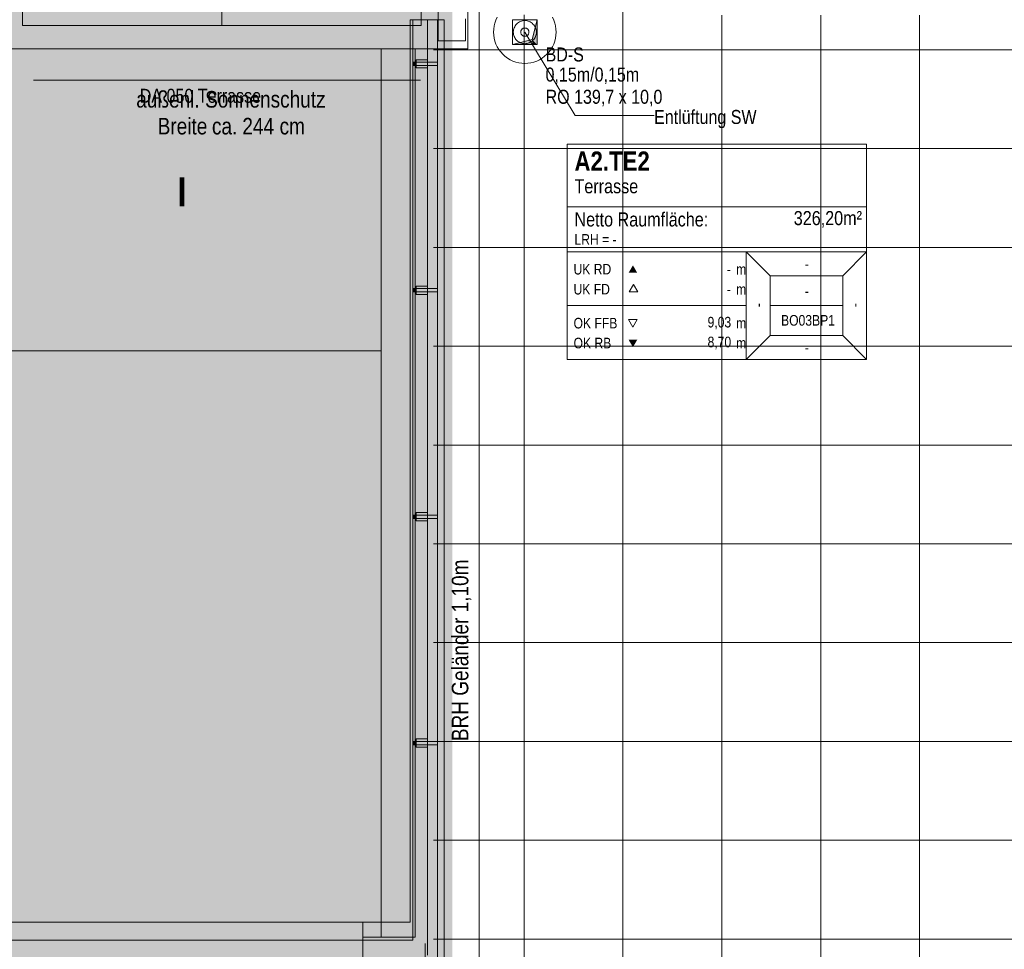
# Model space of a CAD drawing. Extents: x -620 to 300, y 62 to 1112.
# Tile 3 of 88: x -512 to -392, y 263 to 376. Entities that reach past the tile are written whole.
import ezdxf
from ezdxf.lldxf.tags import DXFTag

# ---------------------------------------------------------------- set-up
doc = ezdxf.new("R2010")
doc.units = 0
doc.layers.get('0').update_dxf_attribs({"lineweight": 13})
for name, color, linetype, lineweight, true_color in [('30 -33 Aussenwände- 7 Fassade_ Elemente', 7, 'Continuous', 9, 0x00aacc), ('30 -35 Decken- 11 Bodendurchbruch', 7, 'Continuous', 15, 0x599559), ('30 -35 Decken- 2.2 Treppen Außen', 7, 'Continuous', 9, 0x009999), ('30 -36 Dächer- 3 Dachbeläge', 7, 'Continuous', 15, 0x9999ff), ('30 -36 Dächer- 4 Dachbekleidungen', 7, 'Continuous', 9, 0xccccff), ('70 -72 Beschriftung- 1 Beschriftung allgemein', 7, 'Continuous', 9, 0xff6633), ('70 -75 Raumstempel- 1 Raumstempel', 1, 'Continuous', 50, 0xff0000), ('iwb_Layout BA_Markierung', 7, 'Continuous', 9, 0xbadcdc)]:
    doc.layers.add(name, color=color, linetype=linetype, lineweight=lineweight, true_color=true_color)
for name, color, linetype, lineweight in [('60- 61 allgemeine Ausstattung- 4 Terrassen', 7, 'Continuous', 9), ('70 -71 Achsen- 1 Gebäudeachsen', 7, 'STRICHPUNKT2-A06G9RP48I', 18), ('70 -72 Beschriftung- 5 Höhenkoten', 7, 'Continuous', 15)]:
    doc.layers.add(name, color=color, linetype=linetype, lineweight=lineweight)
doc.styles.get("Standard").update_dxf_attribs({"font": 'ARIALN.TTF'})
tags = doc.linetypes.add('grob-A06G9RP38I', pattern=[14, 3, -8, 3]).pattern_tags.tags
tags[8:9] = [DXFTag(74, 4), DXFTag(75, 0), DXFTag(340, '0'), DXFTag(46, 0.0), DXFTag(50, 0.0), DXFTag(44, 0.0), DXFTag(45, 0.0)]
tags[6:7] = [DXFTag(74, 4), DXFTag(75, 0), DXFTag(340, '0'), DXFTag(46, 0.0), DXFTag(50, 0.0), DXFTag(44, 0.0), DXFTag(45, 0.0)]
tags[4:5] = [DXFTag(74, 4), DXFTag(75, 0), DXFTag(340, '0'), DXFTag(46, 0.0), DXFTag(50, 0.0), DXFTag(44, 0.0), DXFTag(45, 0.0)]
tags = doc.linetypes.add('STRICHPUNKT2-A06G9RP48I', pattern=[12.7, 6.35, -3.175, 0, -3.175]).pattern_tags.tags
tags[10:11] = [DXFTag(74, 4), DXFTag(75, 0), DXFTag(340, '0'), DXFTag(46, 0.0), DXFTag(50, 0.0), DXFTag(44, 0.0), DXFTag(45, 0.0)]
tags[8:9] = [DXFTag(74, 4), DXFTag(75, 0), DXFTag(340, '0'), DXFTag(46, 0.0), DXFTag(50, 0.0), DXFTag(44, 0.0), DXFTag(45, 0.0)]
tags[6:7] = [DXFTag(74, 4), DXFTag(75, 0), DXFTag(340, '0'), DXFTag(46, 0.0), DXFTag(50, 0.0), DXFTag(44, 0.0), DXFTag(45, 0.0)]
tags[4:5] = [DXFTag(74, 4), DXFTag(75, 0), DXFTag(340, '0'), DXFTag(46, 0.0), DXFTag(50, 0.0), DXFTag(44, 0.0), DXFTag(45, 0.0)]

# ---------------------------------------------------------------- blocks, each defined once
blk = doc.blocks.new('Polygon-A06G9ROV8I')
at = {"color": 0, "linetype": 'ByBlock', "lineweight": -2, "ltscale": 0.13}
blk.add_solid([(-459.48, 86.61), (-538.63, 86.4), (-459.32, 1083.81), (-538.63, 1083.81)], dxfattribs=at)
blk = doc.blocks.new('Referenz-A06G9RP68I')
at = {"layer": '30 -33 Aussenwände- 7 Fassade_ Elemente', "color": 0, "lineweight": -2}
for p, q in [((-511.65, 375.53), (-511.65, 377.53)), ((-487.45, 375.53), (-487.45, 377.53)), ((-463.25, 377.53), (-463.25, 375.53)), ((-487.45, 375.53), (-511.65, 375.53)), ((-463.25, 375.53), (-487.45, 375.53))]:
    blk.add_line(p, q, dxfattribs=at)
at = {"layer": '30 -33 Aussenwände- 7 Fassade_ Elemente', "color": 0, "linetype": 'Continuous', "lineweight": -2, "ltscale": 0.13}
for p, q in [((-461.15, 373.69), (-461.15, 377.53)), ((-457.55, 377.53), (-457.55, 372.69)), ((-457.85, 376.33), (-457.85, 373.69)), ((-457.85, 373.69), (-461.15, 373.69)), ((-457.55, 372.69), (-539.61, 372.69)), ((-468.09, 372.69), (-463.95, 372.69)), ((-468.09, 264.83), (-468.09, 372.69)), ((-463.95, 372.69), (-463.95, 264.83)), ((-463.95, 264.83), (-463.95, 372.69)), ((-470.33, 220.43), (-470.33, 264.83)), ((-470.33, 264.83), (-463.95, 264.83)), ((-463.95, 264.83), (-468.09, 264.83))]:
    blk.add_line(p, q, dxfattribs=at)
at = {"layer": '30 -35 Decken- 11 Bodendurchbruch', "color": 0, "linetype": 'Continuous', "lineweight": -2, "ltscale": 0.13}
for p, q in [((-452.15, 373.23), (-452.15, 376.23)), ((-452.15, 376.23), (-449.15, 376.23)), ((-452.15, 373.23), (-452.15, 376.23)), ((-452.15, 376.23), (-449.15, 376.23)), ((-449.15, 376.23), (-449.75, 373.83)), ((-449.15, 376.23), (-449.75, 373.83)), ((-449.15, 376.23), (-449.75, 373.83)), ((-449.15, 376.23), (-449.75, 373.83)), ((-449.15, 373.23), (-449.15, 376.23)), ((-449.15, 373.23), (-449.15, 376.23)), ((-449.75, 373.83), (-452.15, 373.23)), ((-449.75, 373.83), (-452.15, 373.23)), ((-449.75, 373.83), (-452.15, 373.23)), ((-449.75, 373.83), (-452.15, 373.23)), ((-452.15, 373.23), (-449.15, 373.23)), ((-452.15, 373.23), (-449.15, 373.23))]:
    blk.add_line(p, q, dxfattribs=at)
at = {"layer": '30 -35 Decken- 11 Bodendurchbruch', "color": 0, "lineweight": -2}
for points in [[(-449.15, 373.23), (-449.75, 373.83), (-449.15, 376.23)], [(-449.15, 373.23), (-449.75, 373.83), (-449.15, 376.23)], [(-449.75, 373.23), (-452.15, 373.23), (-449.75, 373.83)], [(-449.75, 373.23), (-452.15, 373.23), (-449.75, 373.83)], [(-449.75, 373.23), (-449.75, 373.83), (-449.15, 373.23)], [(-449.75, 373.23), (-449.75, 373.83), (-449.15, 373.23)]]:
    blk.add_solid(points, dxfattribs=at)
at = {"layer": '30 -35 Decken- 2.2 Treppen Außen', "color": 0, "linetype": 'Continuous', "lineweight": -2, "ltscale": 0.13}
for p, q in [((-470.33, 266.63), (-539.61, 266.63)), ((-470.33, 262.63), (-470.33, 266.63)), ((-470.33, 218.63), (-470.33, 266.63)), ((-470.33, 264.43), (-539.61, 264.43)), ((-470.33, 262.63), (-470.33, 264.43))]:
    blk.add_line(p, q, dxfattribs=at)
at = {"layer": '30 -35 Decken- 2.2 Treppen Außen', "color": 0, "linetype": 'grob-A06G9RP38I', "lineweight": -2, "ltscale": 0.13}
for p, q in [((-470.33, 266.63), (-539.61, 266.63)), ((-470.33, 218.63), (-470.33, 266.63)), ((-470.33, 262.63), (-470.33, 266.63)), ((-539.61, 264.43), (-470.33, 264.43)), ((-470.33, 264.43), (-470.33, 262.63))]:
    blk.add_line(p, q, dxfattribs=at)
at = {"layer": '30 -36 Dächer- 3 Dachbeläge', "color": 0, "linetype": 'Continuous', "lineweight": -2, "ltscale": 0.13}
for p, q in [((-461.25, 376.23), (-464.55, 376.23)), ((-464.55, 376.23), (-464.55, 266.63)), ((-461.25, 261.43), (-461.25, 376.23)), ((-464.55, 266.63), (-470.33, 266.63)), ((-470.33, 266.63), (-470.33, 261.43))]:
    blk.add_line(p, q, dxfattribs=at)
at = {"layer": '30 -36 Dächer- 3 Dachbeläge', "color": 0, "lineweight": -2}
for p, q in [((-464.25, 371.08), (-463.85, 371.08)), ((-463.85, 370.68), (-464.25, 370.68)), ((-463.85, 371.08), (-463.85, 370.68)), ((-464.25, 343.58), (-463.85, 343.58)), ((-463.85, 343.18), (-464.25, 343.18)), ((-463.85, 343.58), (-463.85, 343.18)), ((-464.25, 316.08), (-463.85, 316.08)), ((-463.85, 315.68), (-464.25, 315.68)), ((-463.85, 316.08), (-463.85, 315.68)), ((-464.25, 288.58), (-463.85, 288.58)), ((-463.85, 288.18), (-464.25, 288.18)), ((-463.85, 288.58), (-463.85, 288.18))]:
    blk.add_line(p, q, dxfattribs=at)
for points in [[(-464.25, 370.68), (-464.25, 371.08), (-463.85, 370.68)], [(-463.85, 370.68), (-464.25, 371.08), (-463.85, 371.08)], [(-464.25, 343.18), (-464.25, 343.58), (-463.85, 343.18)], [(-463.85, 343.18), (-464.25, 343.58), (-463.85, 343.58)], [(-464.25, 315.68), (-464.25, 316.08), (-463.85, 315.68)], [(-463.85, 315.68), (-464.25, 316.08), (-463.85, 316.08)], [(-464.25, 288.18), (-464.25, 288.58), (-463.85, 288.18)], [(-463.85, 288.18), (-464.25, 288.58), (-463.85, 288.58)]]:
    blk.add_solid(points, dxfattribs=at)
at = {"layer": '30 -36 Dächer- 4 Dachbekleidungen', "color": 0, "linetype": 'Continuous', "lineweight": -2, "ltscale": 0.13}
for p, q in [((-462.45, 376.23), (-464.25, 376.23)), ((-464.25, 376.23), (-464.25, 264.43)), ((-462.45, 262.63), (-462.45, 376.23)), ((-460.45, 376.23), (-461.25, 376.23)), ((-461.25, 376.23), (-461.25, 261.43)), ((-460.45, 260.63), (-460.45, 376.23)), ((-462.45, 371.38), (-463.85, 371.38)), ((-463.85, 371.38), (-463.85, 371.08)), ((-462.45, 371.08), (-463.85, 371.08)), ((-463.85, 371.08), (-463.85, 370.68)), ((-463.85, 370.68), (-462.45, 370.68)), ((-463.85, 370.38), (-463.85, 370.68)), ((-462.45, 371.08), (-461.25, 371.08)), ((-461.25, 370.68), (-462.45, 370.68)), ((-461.25, 371.08), (-461.25, 370.68)), ((-462.45, 370.38), (-463.85, 370.38)), ((-462.45, 343.88), (-463.85, 343.88)), ((-463.85, 343.88), (-463.85, 343.58)), ((-462.45, 343.58), (-463.85, 343.58)), ((-463.85, 343.58), (-463.85, 343.18)), ((-463.85, 343.18), (-462.45, 343.18)), ((-463.85, 342.88), (-463.85, 343.18)), ((-462.45, 343.58), (-461.25, 343.58)), ((-461.25, 343.18), (-462.45, 343.18)), ((-461.25, 343.58), (-461.25, 343.18)), ((-462.45, 342.88), (-463.85, 342.88)), ((-462.45, 316.38), (-463.85, 316.38)), ((-463.85, 316.38), (-463.85, 316.08)), ((-462.45, 316.08), (-463.85, 316.08)), ((-463.85, 316.08), (-463.85, 315.68)), ((-463.85, 315.68), (-462.45, 315.68)), ((-463.85, 315.38), (-463.85, 315.68)), ((-462.45, 316.08), (-461.25, 316.08)), ((-461.25, 315.68), (-462.45, 315.68)), ((-461.25, 316.08), (-461.25, 315.68)), ((-462.45, 315.38), (-463.85, 315.38)), ((-462.45, 288.88), (-463.85, 288.88)), ((-463.85, 288.88), (-463.85, 288.58)), ((-462.45, 288.58), (-463.85, 288.58)), ((-463.85, 288.58), (-463.85, 288.18)), ((-463.85, 288.18), (-462.45, 288.18)), ((-463.85, 287.88), (-463.85, 288.18)), ((-462.45, 288.58), (-461.25, 288.58)), ((-461.25, 288.18), (-462.45, 288.18)), ((-461.25, 288.58), (-461.25, 288.18)), ((-462.45, 287.88), (-463.85, 287.88)), ((-464.25, 264.43), (-470.33, 264.43)), ((-470.33, 264.43), (-470.33, 262.63))]:
    blk.add_line(p, q, dxfattribs=at)
at = {"layer": '60- 61 allgemeine Ausstattung- 4 Terrassen', "color": 0, "lineweight": -2}
for p, q in [((-438.73, 214.03), (-438.73, 450.23)), ((-450.73, 214.03), (-450.73, 376.83)), ((-426.73, 214.03), (-426.73, 376.79)), ((-414.73, 214.03), (-414.73, 376.79)), ((-402.73, 214.03), (-402.73, 376.79)), ((-468.09, 372.69), (-539.61, 372.69)), ((-468.09, 336.03), (-468.09, 372.69)), ((-461.75, 372.58), (-354.7, 372.58)), ((-461.75, 360.58), (-354.7, 360.58)), ((-461.75, 348.58), (-354.7, 348.58)), ((-539.61, 336.03), (-468.09, 336.03)), ((-461.75, 336.58), (-354.7, 336.58)), ((-461.75, 324.58), (-354.7, 324.58)), ((-461.75, 312.58), (-354.7, 312.58)), ((-461.75, 300.58), (-354.7, 300.58)), ((-461.75, 288.58), (-354.7, 288.58)), ((-461.75, 276.58), (-354.7, 276.58)), ((-461.75, 264.58), (-354.7, 264.58)), ((-462.73, 222.63), (-462.73, 264.03))]:
    blk.add_line(p, q, dxfattribs=at)
at = {"layer": '70 -71 Achsen- 1 Gebäudeachsen', "color": 0, "linetype": 'STRICHPUNKT2-A06G9RP48I', "lineweight": -2, "ltscale": 0.13}
blk.add_line((-456.18, 1084.55), (-456.18, 85.11), dxfattribs=at)
at = {"layer": '70 -72 Beschriftung- 1 Beschriftung allgemein', "color": 0, "linetype": 'grob-A06G9RP38I', "lineweight": -2, "ltscale": 0.13}
for p, q in [((-454.43, 375.11), (-454.37, 375.48)), ((-454.37, 375.48), (-454.28, 375.84)), ((-454.28, 375.84), (-454.16, 376.19)), ((-454.16, 376.19), (-454, 376.53)), ((-447.3, 376.53), (-447.14, 376.19)), ((-447.14, 376.19), (-447.01, 375.84)), ((-447.01, 375.84), (-446.92, 375.48)), ((-446.92, 375.48), (-446.87, 375.11)), ((-454.45, 374.73), (-454.43, 375.11)), ((-454.43, 374.36), (-454.45, 374.73)), ((-454.37, 373.99), (-454.43, 374.36)), ((-446.87, 374.36), (-446.92, 373.99)), ((-446.87, 375.11), (-446.85, 374.73)), ((-446.85, 374.73), (-446.87, 374.36)), ((-454.28, 373.63), (-454.37, 373.99)), ((-454.16, 373.28), (-454.28, 373.63)), ((-454, 372.94), (-454.16, 373.28)), ((-447.14, 373.28), (-447.3, 372.94)), ((-447.01, 373.63), (-447.14, 373.28)), ((-446.92, 373.99), (-447.01, 373.63)), ((-453.81, 372.62), (-454, 372.94)), ((-453.58, 372.32), (-453.81, 372.62)), ((-453.33, 372.05), (-453.58, 372.32)), ((-453.06, 371.8), (-453.33, 372.05)), ((-452.76, 371.57), (-453.06, 371.8)), ((-448.24, 371.8), (-448.54, 371.57)), ((-447.96, 372.05), (-448.24, 371.8)), ((-447.71, 372.32), (-447.96, 372.05)), ((-447.49, 372.62), (-447.71, 372.32)), ((-447.3, 372.94), (-447.49, 372.62)), ((-452.44, 371.38), (-452.76, 371.57)), ((-452.1, 371.22), (-452.44, 371.38)), ((-451.75, 371.1), (-452.1, 371.22)), ((-451.39, 371.01), (-451.75, 371.1)), ((-451.02, 370.95), (-451.39, 371.01)), ((-450.65, 370.93), (-451.02, 370.95)), ((-450.27, 370.95), (-450.65, 370.93)), ((-449.91, 371.01), (-450.27, 370.95)), ((-449.54, 371.1), (-449.91, 371.01)), ((-449.19, 371.22), (-449.54, 371.1)), ((-448.86, 371.38), (-449.19, 371.22)), ((-448.54, 371.57), (-448.86, 371.38))]:
    blk.add_line(p, q, dxfattribs=at)
at = {"layer": '70 -72 Beschriftung- 1 Beschriftung allgemein', "color": 0, "linetype": 'Continuous', "lineweight": -2, "ltscale": 0.13}
for p, q in [((-451.94, 375.27), (-451.88, 375.39)), ((-451.88, 375.39), (-451.81, 375.51)), ((-451.81, 375.51), (-451.73, 375.62)), ((-451.73, 375.62), (-451.64, 375.72)), ((-451.64, 375.72), (-451.54, 375.82)), ((-451.54, 375.82), (-451.42, 375.9)), ((-451.42, 375.9), (-451.31, 375.97)), ((-451.31, 375.97), (-451.18, 376.03)), ((-451.18, 376.03), (-451.05, 376.07)), ((-451.05, 376.07), (-450.92, 376.11)), ((-450.92, 376.11), (-450.78, 376.13)), ((-450.78, 376.13), (-450.65, 376.13)), ((-450.65, 376.13), (-450.51, 376.13)), ((-450.51, 376.13), (-450.37, 376.11)), ((-450.37, 376.11), (-450.24, 376.07)), ((-450.24, 376.07), (-450.11, 376.03)), ((-450.11, 376.03), (-449.99, 375.97)), ((-449.99, 375.97), (-449.87, 375.9)), ((-449.87, 375.9), (-449.76, 375.82)), ((-449.76, 375.82), (-449.66, 375.72)), ((-449.66, 375.72), (-449.56, 375.62)), ((-449.56, 375.62), (-449.48, 375.51)), ((-449.48, 375.51), (-449.41, 375.39)), ((-449.41, 375.39), (-449.35, 375.27)), ((-452.05, 374.73), (-452.04, 374.87)), ((-452.04, 374.6), (-452.05, 374.73)), ((-452.04, 374.87), (-452.02, 375.01)), ((-452.02, 374.46), (-452.04, 374.6)), ((-452.02, 375.01), (-451.99, 375.14)), ((-451.99, 374.33), (-452.02, 374.46)), ((-451.99, 375.14), (-451.94, 375.27)), ((-451.94, 374.2), (-451.99, 374.33)), ((-451.88, 374.07), (-451.94, 374.2)), ((-451.15, 374.73), (-451.14, 374.78)), ((-451.14, 374.69), (-451.15, 374.73)), ((-451.14, 374.83), (-451.13, 374.88)), ((-451.14, 374.78), (-451.14, 374.83)), ((-451.14, 374.64), (-451.14, 374.69)), ((-451.13, 374.59), (-451.14, 374.64)), ((-451.13, 374.88), (-451.11, 374.93)), ((-451.11, 374.54), (-451.13, 374.59)), ((-451.11, 374.93), (-451.09, 374.97)), ((-451.09, 374.5), (-451.11, 374.54)), ((-451.09, 374.97), (-451.06, 375.01)), ((-451.06, 374.46), (-451.09, 374.5)), ((-451.06, 375.01), (-451.03, 375.05)), ((-451.03, 374.42), (-451.06, 374.46)), ((-451.03, 375.05), (-451, 375.09)), ((-451, 374.38), (-451.03, 374.42)), ((-451, 375.09), (-450.96, 375.12)), ((-450.96, 374.35), (-451, 374.38)), ((-450.96, 375.12), (-450.92, 375.15)), ((-450.92, 374.32), (-450.96, 374.35)), ((-450.92, 375.15), (-450.88, 375.18)), ((-450.88, 374.29), (-450.92, 374.32)), ((-450.88, 375.18), (-450.84, 375.2)), ((-450.84, 374.27), (-450.88, 374.29)), ((-450.84, 375.2), (-450.79, 375.21)), ((-450.79, 374.26), (-450.84, 374.27)), ((-450.79, 375.21), (-450.74, 375.22)), ((-450.74, 374.24), (-450.79, 374.26)), ((-450.74, 375.22), (-450.7, 375.23)), ((-450.7, 374.24), (-450.74, 374.24)), ((-450.7, 375.23), (-450.65, 375.23)), ((-450.65, 374.23), (-450.7, 374.24)), ((-450.65, 375.23), (-450.6, 375.23)), ((-450.65, 374.73), (-444.53, 364.62)), ((-450.6, 374.24), (-450.65, 374.23)), ((-450.6, 375.23), (-450.55, 375.22)), ((-450.55, 374.24), (-450.6, 374.24)), ((-450.55, 375.22), (-450.5, 375.21)), ((-450.5, 374.26), (-450.55, 374.24)), ((-450.5, 375.21), (-450.46, 375.2)), ((-450.46, 374.27), (-450.5, 374.26)), ((-450.46, 375.2), (-450.41, 375.18)), ((-450.41, 374.29), (-450.46, 374.27)), ((-450.41, 375.18), (-450.37, 375.15)), ((-450.37, 374.32), (-450.41, 374.29)), ((-450.37, 375.15), (-450.33, 375.12)), ((-450.33, 374.35), (-450.37, 374.32)), ((-450.33, 375.12), (-450.29, 375.09)), ((-450.29, 374.38), (-450.33, 374.35)), ((-450.29, 375.09), (-450.26, 375.05)), ((-450.26, 374.42), (-450.29, 374.38)), ((-450.26, 375.05), (-450.23, 375.01)), ((-450.23, 374.46), (-450.26, 374.42)), ((-450.23, 375.01), (-450.21, 374.97)), ((-450.21, 374.5), (-450.23, 374.46)), ((-450.21, 374.97), (-450.19, 374.93)), ((-450.19, 374.54), (-450.21, 374.5)), ((-450.19, 374.93), (-450.17, 374.88)), ((-450.17, 374.59), (-450.19, 374.54)), ((-450.17, 374.88), (-450.16, 374.83)), ((-450.16, 374.64), (-450.17, 374.59)), ((-450.16, 374.83), (-450.15, 374.78)), ((-450.15, 374.69), (-450.16, 374.64)), ((-450.15, 374.78), (-450.15, 374.73)), ((-450.15, 374.73), (-450.15, 374.69)), ((-449.35, 374.2), (-449.41, 374.07)), ((-449.35, 375.27), (-449.31, 375.14)), ((-449.31, 374.33), (-449.35, 374.2)), ((-449.31, 375.14), (-449.27, 375.01)), ((-449.27, 374.46), (-449.31, 374.33)), ((-449.27, 375.01), (-449.25, 374.87)), ((-449.25, 374.6), (-449.27, 374.46)), ((-449.25, 374.87), (-449.25, 374.73)), ((-449.25, 374.73), (-449.25, 374.6)), ((-451.81, 373.96), (-451.88, 374.07)), ((-451.73, 373.85), (-451.81, 373.96)), ((-451.64, 373.74), (-451.73, 373.85)), ((-451.54, 373.65), (-451.64, 373.74)), ((-451.42, 373.57), (-451.54, 373.65)), ((-451.31, 373.5), (-451.42, 373.57)), ((-451.18, 373.44), (-451.31, 373.5)), ((-451.05, 373.39), (-451.18, 373.44)), ((-450.92, 373.36), (-451.05, 373.39)), ((-450.78, 373.34), (-450.92, 373.36)), ((-450.65, 373.33), (-450.78, 373.34)), ((-450.51, 373.34), (-450.65, 373.33)), ((-450.37, 373.36), (-450.51, 373.34)), ((-450.24, 373.39), (-450.37, 373.36)), ((-450.11, 373.44), (-450.24, 373.39)), ((-449.99, 373.5), (-450.11, 373.44)), ((-449.87, 373.57), (-449.99, 373.5)), ((-449.76, 373.65), (-449.87, 373.57)), ((-449.66, 373.74), (-449.76, 373.65)), ((-449.56, 373.85), (-449.66, 373.74)), ((-449.48, 373.96), (-449.56, 373.85)), ((-449.41, 374.07), (-449.48, 373.96)), ((-510.31, 368.88), (-463.31, 368.88)), ((-444.53, 364.62), (-434.96, 364.62))]:
    blk.add_line(p, q, dxfattribs=at)
at = {"layer": '70 -75 Raumstempel- 1 Raumstempel', "color": 0, "lineweight": -2}
for p, q in [((-445.49, 361.12), (-445.49, 334.98)), ((-409.17, 361.12), (-445.49, 361.12)), ((-409.17, 334.98), (-409.17, 361.12)), ((-409.17, 353.52), (-445.49, 353.52)), ((-445.49, 348.05), (-423.76, 348.05)), ((-420.88, 345.15), (-423.76, 348.05)), ((-409.17, 348.05), (-423.76, 348.05)), ((-423.76, 348.05), (-423.76, 334.98)), ((-412.05, 345.15), (-409.17, 348.05)), ((-420.88, 337.87), (-420.88, 345.15)), ((-420.88, 345.15), (-412.05, 345.15)), ((-412.05, 337.87), (-412.05, 345.15)), ((-437.45, 344.09), (-437.98, 343.18)), ((-437.98, 343.18), (-436.93, 343.18)), ((-436.93, 343.18), (-437.45, 344.09)), ((-445.49, 341.51), (-423.76, 341.51)), ((-412.05, 341.51), (-420.88, 341.51)), ((-437.52, 338.91), (-438.05, 339.81)), ((-438.05, 339.81), (-437, 339.81)), ((-437, 339.81), (-437.52, 338.91)), ((-420.88, 337.87), (-423.76, 334.98)), ((-420.88, 337.87), (-412.05, 337.87)), ((-412.05, 337.87), (-409.17, 334.98)), ((-409.17, 334.98), (-445.49, 334.98))]:
    blk.add_line(p, q, dxfattribs=at)
for points in [[(-437, 345.5), (-437.52, 346.41), (-438.05, 345.5)], [(-437, 337.37), (-437.52, 336.47), (-438.05, 337.37)]]:
    blk.add_solid(points, dxfattribs=at)
at = {"layer": '30 -35 Decken- 11 Bodendurchbruch', "color": 0, "linetype": 'Continuous', "lineweight": -2, "ltscale": 0.13, "char_height": 1.7, "attachment_point": 1}
for s, insert in [('{\\fArial Narrow;BD-S}', (-448.13, 372.87)), ('{\\fArial Narrow;BD-S}', (-448.13, 372.87)), ('{\\fArial Narrow;0,15m/0,15m}', (-448.13, 370.43)), ('{\\fArial Narrow;0,15m/0,15m}', (-448.13, 370.43))]:
    blk.add_mtext(s, dxfattribs=dict(at, insert=insert))
at = {"layer": '70 -72 Beschriftung- 1 Beschriftung allgemein', "color": 0, "linetype": 'Continuous', "lineweight": -2, "ltscale": 0.13, "attachment_point": 1}
for s, insert, char_height in [('{\\fArial Narrow;außenl.}', (-497.82, 367.58), 2.0138), ('{\\fArial Narrow;Sonnenschutz}', (-489.46, 367.58), 2.0138), ('{\\fArial Narrow;RO 139,7 x 10,0}', (-448.13, 367.73), 1.7), ('{\\fArial Narrow;Entlüftung SW}', (-434.96, 365.28), 1.7), ('{\\fArial Narrow;Breite}', (-495.22, 364.32), 2.0138), ('{\\fArial Narrow;ca.}', (-488.63, 364.32), 2.0138), ('{\\fArial Narrow;244}', (-484.94, 364.32), 2.0138), ('{\\fArial Narrow;cm}', (-480.42, 364.32), 2.0138)]:
    blk.add_mtext(s, dxfattribs=dict(at, insert=insert, char_height=char_height))
for s, insert, char_height, rotation in [('{\\fArial Narrow|b1|i0;I}', (-492.83, 357.11), 3.5241, 0), ('{\\fArial Narrow;BRH Geländer 1,10m}', (-459.52, 288.62), 2.0138, 90)]:
    blk.add_mtext(s, dxfattribs=dict(at, insert=insert, char_height=char_height, rotation=rotation))
at = {"layer": '70 -72 Beschriftung- 5 Höhenkoten', "color": 0, "linetype": 'ByBlock', "lineweight": -2, "ltscale": 0.13, "insert": (-497.39, 367.85), "char_height": 1.7, "attachment_point": 1}
blk.add_mtext('{\\fArial Narrow;DA 050 Terrasse}', dxfattribs=at)
at = {"layer": '70 -75 Raumstempel- 1 Raumstempel', "color": 0, "linetype": 'Continuous', "lineweight": -2, "ltscale": 0.13, "attachment_point": 1}
for s, insert, char_height, rotation in [('{\\fArial Narrow|b1|i0;A2.TE2}', (-444.62, 360.24), 2.3536, 0), ('{\\fArial Narrow;Terrasse}', (-444.62, 356.87), 1.7117, 0), ('{\\fArial Narrow;Netto Raumfläche:}', (-444.62, 352.84), 1.7117, 0), ('{\\fArial Narrow;326,20m²}', (-418, 353), 1.7117, 0), ('{\\fArial Narrow;LRH = -}', (-444.62, 350.2), 1.2838, 0), ('{\\fArial Narrow;UK RD}', (-444.73, 346.58), 1.2838, 0), ('{\\fArial Narrow;-}', (-426.13, 346.57), 1.2838, 0), ('{\\fArial Narrow;m}', (-425, 346.57), 1.2838, 0), ('{\\fArial Narrow;-}', (-416.66, 347.21), 1.2838, 0), ('{\\fArial Narrow;UK FD}', (-444.73, 344.15), 1.2838, 0), ('{\\fArial Narrow;-}', (-426.13, 344.14), 1.2838, 0), ('{\\fArial Narrow;m}', (-425, 344.14), 1.2838, 0), ('{\\fArial Narrow;-}', (-416.66, 343.91), 1.2838, 0), ('{\\fArial Narrow;-}', (-422.96, 341.31), 1.2838, 90), ('{\\fArial Narrow;-}', (-411.25, 341.31), 1.2838, 90), ('{\\fArial Narrow;OK FFB}', (-444.73, 340.03), 1.2838, 0), ('{\\fArial Narrow;9,03}', (-428.46, 340.15), 1.2838, 0), ('{\\fArial Narrow;m}', (-425, 340.03), 1.2838, 0), ('{\\fArial Narrow;BO03BP1}', (-419.54, 340.37), 1.2838, 0), ('{\\fArial Narrow;OK RB}', (-444.73, 337.61), 1.2838, 0), ('{\\fArial Narrow;8,70}', (-428.46, 337.74), 1.2838, 0), ('{\\fArial Narrow;m}', (-425, 337.61), 1.2838, 0), ('{\\fArial Narrow;-}', (-416.66, 337.05), 1.2838, 0)]:
    blk.add_mtext(s, dxfattribs=dict(at, insert=insert, char_height=char_height, rotation=rotation))

msp = doc.modelspace()

# ---------------------------------------------------------------- block references
at = {"color": 8, "lineweight": 13, "ltscale": 0.13, "true_color": 0x808080}
msp.add_blockref('Referenz-A06G9RP68I', (0, 0), dxfattribs=at)
at = {"layer": 'iwb_Layout BA_Markierung', "ltscale": 0.13}
msp.add_blockref('Polygon-A06G9ROV8I', (0, 0), dxfattribs=at)

doc.saveas('drawing.dxf')
